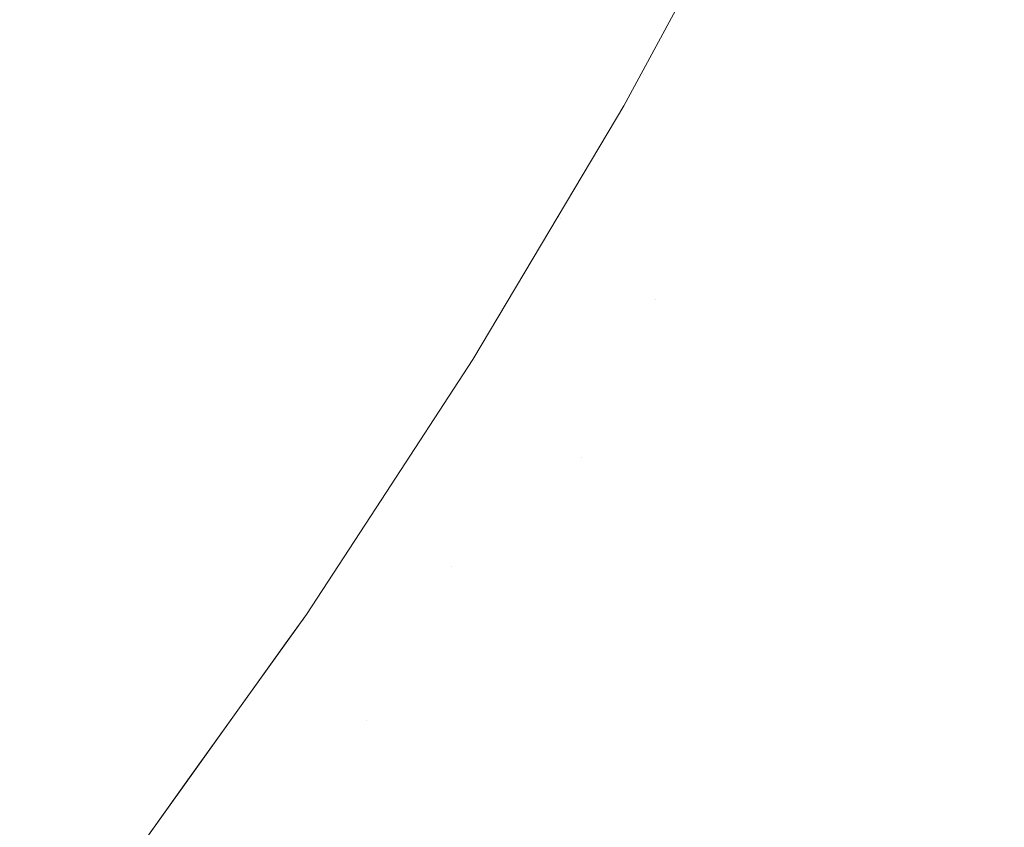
# Model space of a CAD drawing. Header units: centimetres. Extents: x -21.6 to 22.7, y 3.4 to 5.2.
# Tile 216 of 256: x 7.79 to 7.8177, y 3.767 to 3.7898. Entities that reach past the tile are written whole.
import ezdxf

# ---------------------------------------------------------------- set-up
doc = ezdxf.new("R2010")
doc.units = ezdxf.units.CM
doc.header["$LTSCALE"] = 2.54
doc.layers.add('Lucido design-1', color=7, linetype='Continuous')

# ---------------------------------------------------------------- blocks, each defined once
blk = doc.blocks.new('Gruppo-4-1')
at = {"color": 7, "linetype": 'Continuous', "lineweight": 9}
blk.add_3dface([(-21.503423, 5.100212, -1872.215514), (-21.503423, 3.500212, -1872.215514), (22.630348, 3.500212, -1872.215514), (22.630348, 5.100212, -1872.215514)], dxfattribs=at)
for points, invisible_edges in [([(22.630348, 5.100212, -1873.015514), (22.630348, 3.500212, -1873.015514), (7.686575, 3.600896, -1873.015514), (7.695257, 3.601786, -1873.015514)], 10), ([(22.630348, 5.100212, -1873.015514), (7.695257, 3.601786, -1873.015514), (7.700788, 3.602588, -1873.015514)], 9), ([(7.700788, 3.602588, -1873.015514), (7.70392, 3.603043, -1873.015514), (22.630348, 5.100212, -1873.015514)], 10), ([(22.630348, 5.100212, -1873.015514), (7.70392, 3.603043, -1873.015514), (7.712563, 3.604668, -1873.015514)], 9), ([(22.630348, 5.100212, -1873.015514), (7.712563, 3.604668, -1873.015514), (7.721183, 3.606664, -1873.015514)], 9), ([(22.630348, 5.100212, -1873.015514), (7.721183, 3.606664, -1873.015514), (7.729779, 3.609037, -1873.015514)], 9), ([(22.630348, 5.100212, -1873.015514), (7.729779, 3.609037, -1873.015514), (7.738348, 3.611789, -1873.015514)], 9), ([(22.630348, 5.100212, -1873.015514), (7.738348, 3.611789, -1873.015514), (7.746887, 3.614929, -1873.015514)], 9), ([(22.630348, 5.100212, -1873.015514), (7.746887, 3.614929, -1873.015514), (7.755389, 3.618463, -1873.015514)], 9), ([(22.630348, 5.100212, -1873.015514), (7.755389, 3.618463, -1873.015514), (7.760056, 3.620633, -1873.015514)], 9), ([(7.760056, 3.620633, -1873.015514), (7.763851, 3.622398, -1873.015514), (22.630348, 5.100212, -1873.015514)], 10), ([(22.630348, 5.100212, -1873.015514), (7.763851, 3.622398, -1873.015514), (7.772266, 3.626742, -1873.015514)], 9), ([(22.630348, 5.100212, -1873.015514), (7.772266, 3.626742, -1873.015514), (7.780626, 3.631505, -1873.015514)], 9), ([(22.630348, 5.100212, -1873.015514), (7.780626, 3.631505, -1873.015514), (7.788922, 3.636696, -1873.015514)], 9), ([(22.630348, 5.100212, -1873.015514), (7.788922, 3.636696, -1873.015514), (7.797144, 3.642325, -1873.015514)], 9), ([(22.630348, 5.100212, -1873.015514), (7.797144, 3.642325, -1873.015514), (7.80528, 3.6484, -1873.015514)], 9), ([(22.630348, 5.100212, -1873.015514), (7.80528, 3.6484, -1873.015514), (7.811701, 3.653619, -1873.015514)], 9), ([(7.811701, 3.653619, -1873.015514), (7.813317, 3.654932, -1873.015514), (22.630348, 5.100212, -1873.015514)], 10), ([(22.630348, 5.100212, -1873.015514), (7.813317, 3.654932, -1873.015514), (7.821238, 3.66193, -1873.015514)], 9), ([(7.812503, 3.790142, -1872.943514), (7.814648, 3.794277, -1872.943514), (7.815512, 3.793646, -1872.947388), (7.813354, 3.789486, -1872.947388)], 15), ([(7.807448, 3.794039, -1872.690331), (7.807852, 3.793727, -1872.692664), (7.805669, 3.789736, -1872.692664), (7.805272, 3.790059, -1872.690331)], 15), ([(7.79506, 3.792881, -1872.662952), (7.792805, 3.789169, -1872.662952), (7.791892, 3.789992, -1872.660793), (7.79413, 3.793677, -1872.660793)], 15), ([(7.798368, 3.790047, -1872.67184), (7.800576, 3.793876, -1872.67184), (7.801312, 3.793277, -1872.674113), (7.799092, 3.789427, -1872.674113)], 15), ([(7.806025, 3.789446, -1872.694993), (7.805669, 3.789736, -1872.692664), (7.807852, 3.793727, -1872.692664), (7.808214, 3.793448, -1872.694993)], 15), ([(7.808214, 3.793448, -1872.694993), (7.808535, 3.793201, -1872.697318), (7.806341, 3.789189, -1872.697318), (7.806025, 3.789446, -1872.694993)], 15), ([(7.813831, 3.789118, -1872.949348), (7.813354, 3.789486, -1872.947388), (7.815512, 3.793646, -1872.947388), (7.815996, 3.793292, -1872.949348)], 15), ([(7.799092, 3.789427, -1872.674113), (7.801312, 3.793277, -1872.674113), (7.802005, 3.792714, -1872.676402), (7.799774, 3.788843, -1872.676402)], 15), ([(7.806617, 3.788965, -1872.699636), (7.806341, 3.789189, -1872.697318), (7.808535, 3.793201, -1872.697318), (7.808816, 3.792984, -1872.699636)], 15), ([(7.815996, 3.793292, -1872.949348), (7.816517, 3.792911, -1872.951323), (7.814344, 3.788722, -1872.951323), (7.813831, 3.789118, -1872.949348)], 15), ([(7.795948, 3.79212, -1872.665138), (7.793678, 3.788381, -1872.665138), (7.792805, 3.789169, -1872.662952), (7.79506, 3.792881, -1872.662952)], 15), ([(7.808816, 3.792984, -1872.699636), (7.809056, 3.792799, -1872.701944), (7.806854, 3.788772, -1872.701944), (7.806617, 3.788965, -1872.699636)], 15), ([(7.814895, 3.788298, -1872.953311), (7.814344, 3.788722, -1872.951323), (7.816517, 3.792911, -1872.951323), (7.817076, 3.792502, -1872.953311)], 15), ([(7.799774, 3.788843, -1872.676402), (7.802005, 3.792714, -1872.676402), (7.802656, 3.792185, -1872.678705), (7.800413, 3.788295, -1872.678705)], 15), ([(7.807052, 3.788611, -1872.704243), (7.806854, 3.788772, -1872.701944), (7.809056, 3.792799, -1872.701944), (7.809258, 3.792644, -1872.704243)], 15), ([(7.809258, 3.792644, -1872.704243), (7.809421, 3.792518, -1872.706529), (7.807213, 3.788481, -1872.706529), (7.807052, 3.788611, -1872.704243)], 15), ([(7.807526, 3.788226, -1872.918688), (7.806981, 3.787352, -1872.915514), (7.809664, 3.792321, -1872.915514)], 9), ([(7.809664, 3.792321, -1872.915514), (7.806981, 3.787352, -1872.915514), (7.806981, 3.787352, -1872.715514), (7.809664, 3.792321, -1872.715514)], 10), ([(7.809664, 3.792321, -1872.715514), (7.806981, 3.787352, -1872.715514), (7.807474, 3.788268, -1872.713294)], 10), ([(7.807336, 3.788381, -1872.7088), (7.807213, 3.788481, -1872.706529), (7.809421, 3.792518, -1872.706529), (7.809546, 3.792422, -1872.7088)], 15), ([(7.809546, 3.792422, -1872.7088), (7.809634, 3.792354, -1872.711056), (7.807423, 3.78831, -1872.711056), (7.807336, 3.788381, -1872.7088)], 15), ([(7.807474, 3.788268, -1872.713294), (7.807423, 3.78831, -1872.711056), (7.809634, 3.792354, -1872.711056), (7.809686, 3.792313, -1872.713294)], 15), ([(7.807474, 3.788268, -1872.713294), (7.809686, 3.792313, -1872.713294), (7.809664, 3.792321, -1872.715514)], 11), ([(7.809664, 3.792321, -1872.915514), (7.809739, 3.792273, -1872.918688), (7.807526, 3.788226, -1872.918688)], 11), ([(7.817076, 3.792502, -1872.953311), (7.817674, 3.792065, -1872.955309), (7.815483, 3.787844, -1872.955309), (7.814895, 3.788298, -1872.953311)], 15), ([(7.796796, 3.791394, -1872.66735), (7.79451, 3.78763, -1872.66735), (7.793678, 3.788381, -1872.665138), (7.795948, 3.79212, -1872.665138)], 15), ([(7.801011, 3.787783, -1872.681018), (7.800413, 3.788295, -1872.678705), (7.802656, 3.792185, -1872.678705), (7.803264, 3.791691, -1872.681018)], 15), ([(7.809849, 3.792188, -1872.921959), (7.807634, 3.788138, -1872.921959), (7.807526, 3.788226, -1872.918688), (7.809739, 3.792273, -1872.918688)], 15), ([(7.810041, 3.79204, -1872.925326), (7.807824, 3.787985, -1872.925326), (7.807634, 3.788138, -1872.921959), (7.809849, 3.792188, -1872.921959)], 15), ([(7.810323, 3.791822, -1872.928788), (7.808101, 3.787759, -1872.928788), (7.807824, 3.787985, -1872.925326), (7.810041, 3.79204, -1872.925326)], 15), ([(7.816112, 3.787359, -1872.957318), (7.815483, 3.787844, -1872.955309), (7.817674, 3.792065, -1872.955309), (7.818311, 3.791599, -1872.957318)], 15), ([(7.787646, 3.78814, -1872.656569), (7.789951, 3.791744, -1872.656569), (7.790941, 3.790851, -1872.658665), (7.788616, 3.787218, -1872.658665)], 15), ([(7.810702, 3.79153, -1872.932342), (7.808473, 3.787456, -1872.932342), (7.808101, 3.787759, -1872.928788), (7.810323, 3.791822, -1872.928788)], 15), ([(7.803264, 3.791691, -1872.681018), (7.803829, 3.791231, -1872.683339), (7.801567, 3.787307, -1872.683339), (7.801011, 3.787783, -1872.681018)], 15), ([(7.811186, 3.791157, -1872.935985), (7.80895, 3.787069, -1872.935985), (7.808473, 3.787456, -1872.932342), (7.810702, 3.79153, -1872.932342)], 15), ([(7.818311, 3.791599, -1872.957318), (7.81899, 3.791103, -1872.959334), (7.81678, 3.786844, -1872.959334), (7.816112, 3.787359, -1872.957318)], 15), ([(7.797603, 3.790702, -1872.669585), (7.795303, 3.786915, -1872.669585), (7.79451, 3.78763, -1872.66735), (7.796796, 3.791394, -1872.66735)], 15), ([(7.802081, 3.786867, -1872.685667), (7.801567, 3.787307, -1872.683339), (7.803829, 3.791231, -1872.683339), (7.804352, 3.790806, -1872.685667)], 15), ([(7.811783, 3.790697, -1872.939711), (7.809538, 3.786591, -1872.939711), (7.80895, 3.787069, -1872.935985), (7.811186, 3.791157, -1872.935985)], 15), ([(7.81749, 3.786296, -1872.961357), (7.81678, 3.786844, -1872.959334), (7.81899, 3.791103, -1872.959334), (7.81971, 3.790576, -1872.961357)], 15), ([(7.788616, 3.787218, -1872.658665), (7.790941, 3.790851, -1872.658665), (7.791892, 3.789992, -1872.660793), (7.78955, 3.786331, -1872.660793)], 15), ([(7.798368, 3.790047, -1872.67184), (7.796054, 3.786237, -1872.67184), (7.795303, 3.786915, -1872.669585), (7.797603, 3.790702, -1872.669585)], 15), ([(7.804352, 3.790806, -1872.685667), (7.804833, 3.790415, -1872.687998), (7.802554, 3.786462, -1872.687998), (7.802081, 3.786867, -1872.685667)], 15), ([(7.812503, 3.790142, -1872.943514), (7.810246, 3.786016, -1872.943514), (7.809538, 3.786591, -1872.939711), (7.811783, 3.790697, -1872.939711)], 15), ([(7.802985, 3.786093, -1872.690331), (7.802554, 3.786462, -1872.687998), (7.804833, 3.790415, -1872.687998), (7.805272, 3.790059, -1872.690331)], 15), ([(7.81971, 3.790576, -1872.961357), (7.820474, 3.790018, -1872.963384), (7.818243, 3.785716, -1872.963384), (7.81749, 3.786296, -1872.961357)], 15), ([(7.813354, 3.789486, -1872.947388), (7.811083, 3.785335, -1872.947388), (7.810246, 3.786016, -1872.943514), (7.812503, 3.790142, -1872.943514)], 15), ([(7.78955, 3.786331, -1872.660793), (7.791892, 3.789992, -1872.660793), (7.792805, 3.789169, -1872.662952), (7.790444, 3.78548, -1872.662952)], 15), ([(7.799092, 3.789427, -1872.674113), (7.796765, 3.785596, -1872.674113), (7.796054, 3.786237, -1872.67184), (7.798368, 3.790047, -1872.67184)], 15), ([(7.805272, 3.790059, -1872.690331), (7.805669, 3.789736, -1872.692664), (7.803376, 3.785758, -1872.692664), (7.802985, 3.786093, -1872.690331)], 15), ([(7.803726, 3.785458, -1872.694993), (7.803376, 3.785758, -1872.692664), (7.805669, 3.789736, -1872.692664), (7.806025, 3.789446, -1872.694993)], 15), ([(7.799774, 3.788843, -1872.676402), (7.797434, 3.784992, -1872.676402), (7.796765, 3.785596, -1872.674113), (7.799092, 3.789427, -1872.674113)], 15), ([(7.806025, 3.789446, -1872.694993), (7.806341, 3.789189, -1872.697318), (7.804037, 3.785192, -1872.697318), (7.803726, 3.785458, -1872.694993)], 15), ([(7.811553, 3.784953, -1872.949348), (7.811083, 3.785335, -1872.947388), (7.813354, 3.789486, -1872.947388), (7.813831, 3.789118, -1872.949348)], 15), ([(7.790444, 3.78548, -1872.662952), (7.792805, 3.789169, -1872.662952), (7.793678, 3.788381, -1872.665138), (7.791301, 3.784666, -1872.665138)], 15), ([(7.804308, 3.784959, -1872.699636), (7.804037, 3.785192, -1872.697318), (7.806341, 3.789189, -1872.697318), (7.806617, 3.788965, -1872.699636)], 15), ([(7.806617, 3.788965, -1872.699636), (7.806854, 3.788772, -1872.701944), (7.804541, 3.78476, -1872.701944), (7.804308, 3.784959, -1872.699636)], 15), ([(7.813831, 3.789118, -1872.949348), (7.814344, 3.788722, -1872.951323), (7.812058, 3.784543, -1872.951323), (7.811553, 3.784953, -1872.949348)], 15), ([(7.800413, 3.788295, -1872.678705), (7.798062, 3.784425, -1872.678705), (7.797434, 3.784992, -1872.676402), (7.799774, 3.788843, -1872.676402)], 15), ([(7.804736, 3.784593, -1872.704243), (7.804541, 3.78476, -1872.701944), (7.806854, 3.788772, -1872.701944), (7.807052, 3.788611, -1872.704243)], 15), ([(7.8126, 3.784102, -1872.953311), (7.812058, 3.784543, -1872.951323), (7.814344, 3.788722, -1872.951323), (7.814895, 3.788298, -1872.953311)], 15), ([(7.807052, 3.788611, -1872.704243), (7.807213, 3.788481, -1872.706529), (7.804894, 3.784458, -1872.706529), (7.804736, 3.784593, -1872.704243)], 15), ([(7.805015, 3.784354, -1872.7088), (7.804894, 3.784458, -1872.706529), (7.807213, 3.788481, -1872.706529), (7.807336, 3.788381, -1872.7088)], 15), ([(7.791301, 3.784666, -1872.665138), (7.793678, 3.788381, -1872.665138), (7.79451, 3.78763, -1872.66735), (7.792117, 3.78389, -1872.66735)], 15), ([(7.798649, 3.783895, -1872.681018), (7.798062, 3.784425, -1872.678705), (7.800413, 3.788295, -1872.678705), (7.801011, 3.787783, -1872.681018)], 15), ([(7.807336, 3.788381, -1872.7088), (7.807423, 3.78831, -1872.711056), (7.8051, 3.784281, -1872.711056), (7.805015, 3.784354, -1872.7088)], 15), ([(7.805151, 3.784238, -1872.713294), (7.8051, 3.784281, -1872.711056), (7.807423, 3.78831, -1872.711056), (7.807474, 3.788268, -1872.713294)], 15), ([(7.805151, 3.784238, -1872.713294), (7.807474, 3.788268, -1872.713294), (7.806981, 3.787352, -1872.715514)], 11), ([(7.805202, 3.784194, -1872.918688), (7.807526, 3.788226, -1872.918688), (7.807634, 3.788138, -1872.921959), (7.805308, 3.784103, -1872.921959)], 15), ([(7.806981, 3.787352, -1872.915514), (7.807526, 3.788226, -1872.918688), (7.805202, 3.784194, -1872.918688)], 11), ([(7.805308, 3.784103, -1872.921959), (7.807634, 3.788138, -1872.921959), (7.807824, 3.787985, -1872.925326), (7.805494, 3.783944, -1872.925326)], 15), ([(7.814895, 3.788298, -1872.953311), (7.815483, 3.787844, -1872.955309), (7.81318, 3.783631, -1872.955309), (7.8126, 3.784102, -1872.953311)], 15), ([(7.805494, 3.783944, -1872.925326), (7.807824, 3.787985, -1872.925326), (7.808101, 3.787759, -1872.928788), (7.805767, 3.78371, -1872.928788)], 15), ([(7.792117, 3.78389, -1872.66735), (7.79451, 3.78763, -1872.66735), (7.795303, 3.786915, -1872.669585), (7.792894, 3.783151, -1872.669585)], 15), ([(7.801011, 3.787783, -1872.681018), (7.801567, 3.787307, -1872.683339), (7.799195, 3.783402, -1872.683339), (7.798649, 3.783895, -1872.681018)], 15), ([(7.805767, 3.78371, -1872.928788), (7.808101, 3.787759, -1872.928788), (7.808473, 3.787456, -1872.932342), (7.806133, 3.783397, -1872.932342)], 15), ([(7.813798, 3.783129, -1872.957318), (7.81318, 3.783631, -1872.955309), (7.815483, 3.787844, -1872.955309), (7.816112, 3.787359, -1872.957318)], 15), ([(7.7997, 3.782947, -1872.685667), (7.799195, 3.783402, -1872.683339), (7.801567, 3.787307, -1872.683339), (7.802081, 3.786867, -1872.685667)], 15), ([(7.805202, 3.784194, -1872.918688), (7.805132, 3.784245, -1872.915514), (7.806981, 3.787352, -1872.915514)], 9), ([(7.805132, 3.784245, -1872.715514), (7.806981, 3.787352, -1872.715514), (7.806981, 3.787352, -1872.915514), (7.805132, 3.784245, -1872.915514)], 10), ([(7.806981, 3.787352, -1872.715514), (7.805132, 3.784245, -1872.715514), (7.805151, 3.784238, -1872.713294)], 10), ([(7.806133, 3.783397, -1872.932342), (7.808473, 3.787456, -1872.932342), (7.80895, 3.787069, -1872.935985), (7.806601, 3.782995, -1872.935985)], 15), ([(7.816112, 3.787359, -1872.957318), (7.81678, 3.786844, -1872.959334), (7.814456, 3.782594, -1872.959334), (7.813798, 3.783129, -1872.957318)], 15), ([(7.806601, 3.782995, -1872.935985), (7.80895, 3.787069, -1872.935985), (7.809538, 3.786591, -1872.939711), (7.807179, 3.7825, -1872.939711)], 15), ([(7.792894, 3.783151, -1872.669585), (7.795303, 3.786915, -1872.669585), (7.796054, 3.786237, -1872.67184), (7.793632, 3.78245, -1872.67184)], 15), ([(7.802081, 3.786867, -1872.685667), (7.802554, 3.786462, -1872.687998), (7.800164, 3.782528, -1872.687998), (7.7997, 3.782947, -1872.685667)], 15), ([(7.815154, 3.782026, -1872.961357), (7.814456, 3.782594, -1872.959334), (7.81678, 3.786844, -1872.959334), (7.81749, 3.786296, -1872.961357)], 15), ([(7.807179, 3.7825, -1872.939711), (7.809538, 3.786591, -1872.939711), (7.810246, 3.786016, -1872.943514), (7.807876, 3.781904, -1872.943514)], 15), ([(7.790444, 3.78548, -1872.662952), (7.787977, 3.781819, -1872.662952), (7.787101, 3.782697, -1872.660793), (7.78955, 3.786331, -1872.660793)], 15), ([(7.793632, 3.78245, -1872.67184), (7.796054, 3.786237, -1872.67184), (7.796765, 3.785596, -1872.674113), (7.794328, 3.781788, -1872.674113)], 15), ([(7.800588, 3.782146, -1872.690331), (7.800164, 3.782528, -1872.687998), (7.802554, 3.786462, -1872.687998), (7.802985, 3.786093, -1872.690331)], 15), ([(7.81749, 3.786296, -1872.961357), (7.818243, 3.785716, -1872.963384), (7.815895, 3.781424, -1872.963384), (7.815154, 3.782026, -1872.961357)], 15), ([(7.802985, 3.786093, -1872.690331), (7.803376, 3.785758, -1872.692664), (7.800972, 3.781799, -1872.692664), (7.800588, 3.782146, -1872.690331)], 15), ([(7.807876, 3.781904, -1872.943514), (7.810246, 3.786016, -1872.943514), (7.811083, 3.785335, -1872.947388), (7.808699, 3.781199, -1872.947388)], 15), ([(7.801316, 3.781489, -1872.694993), (7.800972, 3.781799, -1872.692664), (7.803376, 3.785758, -1872.692664), (7.803726, 3.785458, -1872.694993)], 15), ([(7.816678, 3.780787, -1872.965413), (7.815895, 3.781424, -1872.963384), (7.818243, 3.785716, -1872.963384), (7.819038, 3.785103, -1872.965413)], 15), ([(7.791301, 3.784666, -1872.665138), (7.788816, 3.78098, -1872.665138), (7.787977, 3.781819, -1872.662952), (7.790444, 3.78548, -1872.662952)], 15), ([(7.794328, 3.781788, -1872.674113), (7.796765, 3.785596, -1872.674113), (7.797434, 3.784992, -1872.676402), (7.794985, 3.781164, -1872.676402)], 15), ([(7.803726, 3.785458, -1872.694993), (7.804037, 3.785192, -1872.697318), (7.801621, 3.781214, -1872.697318), (7.801316, 3.781489, -1872.694993)], 15), ([(7.801887, 3.780973, -1872.699636), (7.801621, 3.781214, -1872.697318), (7.804037, 3.785192, -1872.697318), (7.804308, 3.784959, -1872.699636)], 15), ([(7.809161, 3.780803, -1872.949348), (7.808699, 3.781199, -1872.947388), (7.811083, 3.785335, -1872.947388), (7.811553, 3.784953, -1872.949348)], 15), ([(7.819038, 3.785103, -1872.965413), (7.819879, 3.784455, -1872.967443), (7.817505, 3.780115, -1872.967443), (7.816678, 3.780787, -1872.965413)], 15), ([(7.794985, 3.781164, -1872.676402), (7.797434, 3.784992, -1872.676402), (7.798062, 3.784425, -1872.678705), (7.795601, 3.780578, -1872.678705)], 15), ([(7.804308, 3.784959, -1872.699636), (7.804541, 3.78476, -1872.701944), (7.802116, 3.780767, -1872.701944), (7.801887, 3.780973, -1872.699636)], 15), ([(7.811553, 3.784953, -1872.949348), (7.812058, 3.784543, -1872.951323), (7.809657, 3.780378, -1872.951323), (7.809161, 3.780803, -1872.949348)], 15), ([(7.792117, 3.78389, -1872.66735), (7.789616, 3.780179, -1872.66735), (7.788816, 3.78098, -1872.665138), (7.791301, 3.784666, -1872.665138)], 15), ([(7.802307, 3.780594, -1872.704243), (7.802116, 3.780767, -1872.701944), (7.804541, 3.78476, -1872.701944), (7.804736, 3.784593, -1872.704243)], 15), ([(7.804736, 3.784593, -1872.704243), (7.804894, 3.784458, -1872.706529), (7.802462, 3.780455, -1872.706529), (7.802307, 3.780594, -1872.704243)], 15), ([(7.81019, 3.779922, -1872.953311), (7.809657, 3.780378, -1872.951323), (7.812058, 3.784543, -1872.951323), (7.8126, 3.784102, -1872.953311)], 15), ([(7.795601, 3.780578, -1872.678705), (7.798062, 3.784425, -1872.678705), (7.798649, 3.783895, -1872.681018), (7.796177, 3.780031, -1872.681018)], 15), ([(7.802581, 3.780347, -1872.7088), (7.802462, 3.780455, -1872.706529), (7.804894, 3.784458, -1872.706529), (7.805015, 3.784354, -1872.7088)], 15), ([(7.805015, 3.784354, -1872.7088), (7.8051, 3.784281, -1872.711056), (7.802665, 3.780272, -1872.711056), (7.802581, 3.780347, -1872.7088)], 15), ([(7.802715, 3.780227, -1872.713294), (7.802665, 3.780272, -1872.711056), (7.8051, 3.784281, -1872.711056), (7.805151, 3.784238, -1872.713294)], 15), ([(7.820764, 3.783772, -1872.96947), (7.818377, 3.779407, -1872.96947), (7.817505, 3.780115, -1872.967443), (7.819879, 3.784455, -1872.967443)], 15), ([(7.805132, 3.784245, -1872.715514), (7.802731, 3.780212, -1872.715514), (7.802715, 3.780227, -1872.713294)], 10), ([(7.802715, 3.780227, -1872.713294), (7.805151, 3.784238, -1872.713294), (7.805132, 3.784245, -1872.715514)], 11), ([(7.802731, 3.780212, -1872.915514), (7.805132, 3.784245, -1872.915514), (7.805202, 3.784194, -1872.918688)], 10), ([(7.805132, 3.784245, -1872.915514), (7.802731, 3.780212, -1872.915514), (7.802731, 3.780212, -1872.715514), (7.805132, 3.784245, -1872.715514)], 10), ([(7.805202, 3.784194, -1872.918688), (7.802764, 3.780182, -1872.918688), (7.802731, 3.780212, -1872.915514)], 11), ([(7.805308, 3.784103, -1872.921959), (7.802869, 3.780087, -1872.921959), (7.802764, 3.780182, -1872.918688), (7.805202, 3.784194, -1872.918688)], 15), ([(7.805494, 3.783944, -1872.925326), (7.803052, 3.779922, -1872.925326), (7.802869, 3.780087, -1872.921959), (7.805308, 3.784103, -1872.921959)], 15), ([(7.8126, 3.784102, -1872.953311), (7.81318, 3.783631, -1872.955309), (7.81076, 3.779434, -1872.955309), (7.81019, 3.779922, -1872.953311)], 15), ([(7.792894, 3.783151, -1872.669585), (7.790377, 3.779416, -1872.669585), (7.789616, 3.780179, -1872.66735), (7.792117, 3.78389, -1872.66735)], 15), ([(7.796177, 3.780031, -1872.681018), (7.798649, 3.783895, -1872.681018), (7.799195, 3.783402, -1872.683339), (7.796712, 3.779522, -1872.683339)], 15), ([(7.805767, 3.78371, -1872.928788), (7.803319, 3.779681, -1872.928788), (7.803052, 3.779922, -1872.925326), (7.805494, 3.783944, -1872.925326)], 15), ([(7.806133, 3.783397, -1872.932342), (7.803679, 3.779356, -1872.932342), (7.803319, 3.779681, -1872.928788), (7.805767, 3.78371, -1872.928788)], 15), ([(7.811368, 3.778913, -1872.957318), (7.81076, 3.779434, -1872.955309), (7.81318, 3.783631, -1872.955309), (7.813798, 3.783129, -1872.957318)], 15), ([(7.793632, 3.78245, -1872.67184), (7.791099, 3.778693, -1872.67184), (7.790377, 3.779416, -1872.669585), (7.792894, 3.783151, -1872.669585)], 15), ([(7.796712, 3.779522, -1872.683339), (7.799195, 3.783402, -1872.683339), (7.7997, 3.782947, -1872.685667), (7.797207, 3.779051, -1872.685667)], 15), ([(7.806601, 3.782995, -1872.935985), (7.804139, 3.778941, -1872.935985), (7.803679, 3.779356, -1872.932342), (7.806133, 3.783397, -1872.932342)], 15), ([(7.797207, 3.779051, -1872.685667), (7.7997, 3.782947, -1872.685667), (7.800164, 3.782528, -1872.687998), (7.797663, 3.778618, -1872.687998)], 15), ([(7.807179, 3.7825, -1872.939711), (7.804707, 3.778429, -1872.939711), (7.804139, 3.778941, -1872.935985), (7.806601, 3.782995, -1872.935985)], 15), ([(7.813798, 3.783129, -1872.957318), (7.814456, 3.782594, -1872.959334), (7.812014, 3.778359, -1872.959334), (7.811368, 3.778913, -1872.957318)], 15), ([(7.812701, 3.777771, -1872.961357), (7.812014, 3.778359, -1872.959334), (7.814456, 3.782594, -1872.959334), (7.815154, 3.782026, -1872.961357)], 15), ([(7.794328, 3.781788, -1872.674113), (7.791782, 3.77801, -1872.674113), (7.791099, 3.778693, -1872.67184), (7.793632, 3.78245, -1872.67184)], 15), ([(7.798078, 3.778223, -1872.690331), (7.797663, 3.778618, -1872.687998), (7.800164, 3.782528, -1872.687998), (7.800588, 3.782146, -1872.690331)], 15), ([(7.807876, 3.781904, -1872.943514), (7.805391, 3.777812, -1872.943514), (7.804707, 3.778429, -1872.939711), (7.807179, 3.7825, -1872.939711)], 15), ([(7.800588, 3.782146, -1872.690331), (7.800972, 3.781799, -1872.692664), (7.798455, 3.777866, -1872.692664), (7.798078, 3.778223, -1872.690331)], 15), ([(7.794985, 3.781164, -1872.676402), (7.792425, 3.777366, -1872.676402), (7.791782, 3.77801, -1872.674113), (7.794328, 3.781788, -1872.674113)], 15), ([(7.798792, 3.777545, -1872.694993), (7.798455, 3.777866, -1872.692664), (7.800972, 3.781799, -1872.692664), (7.801316, 3.781489, -1872.694993)], 15), ([(7.805779, 3.777462, -1872.945443), (7.805391, 3.777812, -1872.943514), (7.807876, 3.781904, -1872.943514)], 11), ([(7.807876, 3.781904, -1872.943514), (7.808699, 3.781199, -1872.947388), (7.805779, 3.777462, -1872.945443)], 11), ([(7.815154, 3.782026, -1872.961357), (7.815895, 3.781424, -1872.963384), (7.813429, 3.777147, -1872.963384), (7.812701, 3.777771, -1872.961357)], 15), ([(7.801316, 3.781489, -1872.694993), (7.801621, 3.781214, -1872.697318), (7.799091, 3.77726, -1872.697318), (7.798792, 3.777545, -1872.694993)], 15), ([(7.799353, 3.777012, -1872.699636), (7.799091, 3.77726, -1872.697318), (7.801621, 3.781214, -1872.697318), (7.801887, 3.780973, -1872.699636)], 15), ([(7.808699, 3.781199, -1872.947388), (7.806199, 3.777083, -1872.947388), (7.805779, 3.777462, -1872.945443)], 11), ([(7.806652, 3.776673, -1872.949348), (7.806199, 3.777083, -1872.947388), (7.808699, 3.781199, -1872.947388), (7.809161, 3.780803, -1872.949348)], 15), ([(7.813429, 3.777147, -1872.963384), (7.815895, 3.781424, -1872.963384), (7.816678, 3.780787, -1872.965413), (7.8142, 3.776487, -1872.965413)], 15), ([(7.795601, 3.780578, -1872.678705), (7.793028, 3.776761, -1872.678705), (7.792425, 3.777366, -1872.676402), (7.794985, 3.781164, -1872.676402)], 15), ([(7.801887, 3.780973, -1872.699636), (7.802116, 3.780767, -1872.701944), (7.799577, 3.776799, -1872.701944), (7.799353, 3.777012, -1872.699636)], 15), ([(7.799765, 3.77662, -1872.704243), (7.799577, 3.776799, -1872.701944), (7.802116, 3.780767, -1872.701944), (7.802307, 3.780594, -1872.704243)], 15), ([(7.809161, 3.780803, -1872.949348), (7.809657, 3.780378, -1872.951323), (7.80714, 3.776233, -1872.951323), (7.806652, 3.776673, -1872.949348)], 15), ([(7.8142, 3.776487, -1872.965413), (7.816678, 3.780787, -1872.965413), (7.817505, 3.780115, -1872.967443), (7.815012, 3.775791, -1872.967443)], 15), ([(7.796177, 3.780031, -1872.681018), (7.793592, 3.776196, -1872.681018), (7.793028, 3.776761, -1872.678705), (7.795601, 3.780578, -1872.678705)], 15), ([(7.802307, 3.780594, -1872.704243), (7.802462, 3.780455, -1872.706529), (7.799916, 3.776476, -1872.706529), (7.799765, 3.77662, -1872.704243)], 15), ([(7.800033, 3.776365, -1872.7088), (7.799916, 3.776476, -1872.706529), (7.802462, 3.780455, -1872.706529), (7.802581, 3.780347, -1872.7088)], 15), ([(7.807663, 3.775761, -1872.953311), (7.80714, 3.776233, -1872.951323), (7.809657, 3.780378, -1872.951323), (7.81019, 3.779922, -1872.953311)], 15), ([(7.787005, 3.776502, -1872.66735), (7.789616, 3.780179, -1872.66735), (7.790377, 3.779416, -1872.669585), (7.78775, 3.775716, -1872.669585)], 15), ([(7.802581, 3.780347, -1872.7088), (7.802665, 3.780272, -1872.711056), (7.800115, 3.776287, -1872.711056), (7.800033, 3.776365, -1872.7088)], 15), ([(7.800164, 3.776241, -1872.713294), (7.800115, 3.776287, -1872.711056), (7.802665, 3.780272, -1872.711056), (7.802715, 3.780227, -1872.713294)], 15), ([(7.800142, 3.77625, -1872.915514), (7.802731, 3.780212, -1872.915514), (7.802764, 3.780182, -1872.918688)], 10), ([(7.800142, 3.77625, -1872.715514), (7.802731, 3.780212, -1872.715514), (7.802731, 3.780212, -1872.915514), (7.800142, 3.77625, -1872.915514)], 10), ([(7.802731, 3.780212, -1872.715514), (7.800142, 3.77625, -1872.715514), (7.800164, 3.776241, -1872.713294)], 10), ([(7.802764, 3.780182, -1872.918688), (7.800213, 3.776194, -1872.918688), (7.800142, 3.77625, -1872.915514)], 11), ([(7.800164, 3.776241, -1872.713294), (7.802715, 3.780227, -1872.713294), (7.802731, 3.780212, -1872.715514)], 11), ([(7.800213, 3.776194, -1872.918688), (7.802764, 3.780182, -1872.918688), (7.802869, 3.780087, -1872.921959), (7.800316, 3.776097, -1872.921959)], 15), ([(7.800316, 3.776097, -1872.921959), (7.802869, 3.780087, -1872.921959), (7.803052, 3.779922, -1872.925326), (7.800495, 3.775926, -1872.925326)], 15), ([(7.815012, 3.775791, -1872.967443), (7.817505, 3.780115, -1872.967443), (7.818377, 3.779407, -1872.96947), (7.815869, 3.775057, -1872.96947)], 15), ([(7.796712, 3.779522, -1872.683339), (7.794117, 3.775671, -1872.683339), (7.793592, 3.776196, -1872.681018), (7.796177, 3.780031, -1872.681018)], 15), ([(7.800495, 3.775926, -1872.925326), (7.803052, 3.779922, -1872.925326), (7.803319, 3.779681, -1872.928788), (7.800757, 3.775677, -1872.928788)], 15), ([(7.81019, 3.779922, -1872.953311), (7.81076, 3.779434, -1872.955309), (7.808223, 3.775256, -1872.955309), (7.807663, 3.775761, -1872.953311)], 15), ([(7.800757, 3.775677, -1872.928788), (7.803319, 3.779681, -1872.928788), (7.803679, 3.779356, -1872.932342), (7.80111, 3.775341, -1872.932342)], 15), ([(7.78775, 3.775716, -1872.669585), (7.790377, 3.779416, -1872.669585), (7.791099, 3.778693, -1872.67184), (7.788456, 3.774971, -1872.67184)], 15), ([(7.797207, 3.779051, -1872.685667), (7.794602, 3.775186, -1872.685667), (7.794117, 3.775671, -1872.683339), (7.796712, 3.779522, -1872.683339)], 15), ([(7.80111, 3.775341, -1872.932342), (7.803679, 3.779356, -1872.932342), (7.804139, 3.778941, -1872.935985), (7.801561, 3.774913, -1872.935985)], 15), ([(7.80882, 3.774718, -1872.957318), (7.808223, 3.775256, -1872.955309), (7.81076, 3.779434, -1872.955309), (7.811368, 3.778913, -1872.957318)], 15), ([(7.815869, 3.775057, -1872.96947), (7.818377, 3.779407, -1872.96947), (7.819293, 3.778662, -1872.971493), (7.81677, 3.774285, -1872.971493)], 15), ([(7.797663, 3.778618, -1872.687998), (7.795048, 3.774739, -1872.687998), (7.794602, 3.775186, -1872.685667), (7.797207, 3.779051, -1872.685667)], 15), ([(7.801561, 3.774913, -1872.935985), (7.804139, 3.778941, -1872.935985), (7.804707, 3.778429, -1872.939711), (7.802118, 3.774383, -1872.939711)], 15), ([(7.811368, 3.778913, -1872.957318), (7.812014, 3.778359, -1872.959334), (7.809455, 3.774145, -1872.959334), (7.80882, 3.774718, -1872.957318)], 15), ([(7.788456, 3.774971, -1872.67184), (7.791099, 3.778693, -1872.67184), (7.791782, 3.77801, -1872.674113), (7.789124, 3.774266, -1872.674113)], 15), ([(7.795455, 3.774331, -1872.690331), (7.795048, 3.774739, -1872.687998), (7.797663, 3.778618, -1872.687998), (7.798078, 3.778223, -1872.690331)], 15), ([(7.802118, 3.774383, -1872.939711), (7.804707, 3.778429, -1872.939711), (7.805391, 3.777812, -1872.943514), (7.802789, 3.773746, -1872.943514)], 15), ([(7.81677, 3.774285, -1872.971493), (7.819293, 3.778662, -1872.971493), (7.820256, 3.777879, -1872.973508), (7.817717, 3.773475, -1872.973508)], 15), ([(7.798078, 3.778223, -1872.690331), (7.798455, 3.777866, -1872.692664), (7.795824, 3.773962, -1872.692664), (7.795455, 3.774331, -1872.690331)], 15), ([(7.810129, 3.773536, -1872.961357), (7.809455, 3.774145, -1872.959334), (7.812014, 3.778359, -1872.959334), (7.812701, 3.777771, -1872.961357)], 15), ([(7.789124, 3.774266, -1872.674113), (7.791782, 3.77801, -1872.674113), (7.792425, 3.777366, -1872.676402), (7.789753, 3.773603, -1872.676402)], 15), ([(7.796154, 3.773631, -1872.694993), (7.795824, 3.773962, -1872.692664), (7.798455, 3.777866, -1872.692664), (7.798792, 3.777545, -1872.694993)], 15), ([(7.803169, 3.773384, -1872.945443), (7.802789, 3.773746, -1872.943514), (7.805391, 3.777812, -1872.943514), (7.805779, 3.777462, -1872.945443)], 15), ([(7.812701, 3.777771, -1872.961357), (7.813429, 3.777147, -1872.963384), (7.810844, 3.772891, -1872.963384), (7.810129, 3.773536, -1872.961357)], 15), ([(7.789753, 3.773603, -1872.676402), (7.792425, 3.777366, -1872.676402), (7.793028, 3.776761, -1872.678705), (7.790343, 3.77298, -1872.678705)], 15), ([(7.798792, 3.777545, -1872.694993), (7.799091, 3.77726, -1872.697318), (7.796447, 3.773338, -1872.697318), (7.796154, 3.773631, -1872.694993)], 15), ([(7.805779, 3.777462, -1872.945443), (7.806199, 3.777083, -1872.947388), (7.803582, 3.772992, -1872.947388), (7.803169, 3.773384, -1872.945443)], 15), ([(7.796703, 3.773081, -1872.699636), (7.796447, 3.773338, -1872.697318), (7.799091, 3.77726, -1872.697318), (7.799353, 3.777012, -1872.699636)], 15), ([(7.804026, 3.772569, -1872.949348), (7.803582, 3.772992, -1872.947388), (7.806199, 3.777083, -1872.947388), (7.806652, 3.776673, -1872.949348)], 15), ([(7.8142, 3.776487, -1872.965413), (7.8116, 3.772208, -1872.965413), (7.810844, 3.772891, -1872.963384), (7.813429, 3.777147, -1872.963384)], 15), ([(7.790343, 3.77298, -1872.678705), (7.793028, 3.776761, -1872.678705), (7.793592, 3.776196, -1872.681018), (7.790895, 3.772398, -1872.681018)], 15), ([(7.799353, 3.777012, -1872.699636), (7.799577, 3.776799, -1872.701944), (7.796923, 3.772861, -1872.701944), (7.796703, 3.773081, -1872.699636)], 15), ([(7.797107, 3.772677, -1872.704243), (7.796923, 3.772861, -1872.701944), (7.799577, 3.776799, -1872.701944), (7.799765, 3.77662, -1872.704243)], 15), ([(7.799765, 3.77662, -1872.704243), (7.799916, 3.776476, -1872.706529), (7.797255, 3.772528, -1872.706529), (7.797107, 3.772677, -1872.704243)], 15), ([(7.806652, 3.776673, -1872.949348), (7.80714, 3.776233, -1872.951323), (7.804505, 3.772114, -1872.951323), (7.804026, 3.772569, -1872.949348)], 15), ([(7.815012, 3.775791, -1872.967443), (7.812399, 3.771488, -1872.967443), (7.8116, 3.772208, -1872.965413), (7.8142, 3.776487, -1872.965413)], 15), ([(7.79737, 3.772414, -1872.7088), (7.797255, 3.772528, -1872.706529), (7.799916, 3.776476, -1872.706529), (7.800033, 3.776365, -1872.7088)], 15), ([(7.800033, 3.776365, -1872.7088), (7.800115, 3.776287, -1872.711056), (7.79745, 3.772333, -1872.711056), (7.79737, 3.772414, -1872.7088)], 15), ([(7.797498, 3.772285, -1872.713294), (7.79745, 3.772333, -1872.711056), (7.800115, 3.776287, -1872.711056), (7.800164, 3.776241, -1872.713294)], 15), ([(7.798041, 3.773035, -1872.715514), (7.797498, 3.772285, -1872.713294), (7.800164, 3.776241, -1872.713294)], 11), ([(7.798041, 3.773035, -1872.915514), (7.800142, 3.77625, -1872.915514), (7.800213, 3.776194, -1872.918688)], 10), ([(7.800142, 3.77625, -1872.915514), (7.798041, 3.773035, -1872.915514), (7.798041, 3.773035, -1872.715514), (7.800142, 3.77625, -1872.715514)], 10), ([(7.800164, 3.776241, -1872.713294), (7.800142, 3.77625, -1872.715514), (7.798041, 3.773035, -1872.715514)], 9), ([(7.805018, 3.771627, -1872.953311), (7.804505, 3.772114, -1872.951323), (7.80714, 3.776233, -1872.951323), (7.807663, 3.775761, -1872.953311)], 15), ([(7.790895, 3.772398, -1872.681018), (7.793592, 3.776196, -1872.681018), (7.794117, 3.775671, -1872.683339), (7.791408, 3.771856, -1872.683339)], 15), ([(7.800213, 3.776194, -1872.918688), (7.797546, 3.772237, -1872.918688), (7.798041, 3.773035, -1872.915514)], 11), ([(7.800316, 3.776097, -1872.921959), (7.797647, 3.772137, -1872.921959), (7.797546, 3.772237, -1872.918688), (7.800213, 3.776194, -1872.918688)], 15), ([(7.800495, 3.775926, -1872.925326), (7.797822, 3.771961, -1872.925326), (7.797647, 3.772137, -1872.921959), (7.800316, 3.776097, -1872.921959)], 15), ([(7.791408, 3.771856, -1872.683339), (7.794117, 3.775671, -1872.683339), (7.794602, 3.775186, -1872.685667), (7.791882, 3.771356, -1872.685667)], 15), ([(7.800757, 3.775677, -1872.928788), (7.798079, 3.771704, -1872.928788), (7.797822, 3.771961, -1872.925326), (7.800495, 3.775926, -1872.925326)], 15), ([(7.80111, 3.775341, -1872.932342), (7.798425, 3.771357, -1872.932342), (7.798079, 3.771704, -1872.928788), (7.800757, 3.775677, -1872.928788)], 15), ([(7.807663, 3.775761, -1872.953311), (7.808223, 3.775256, -1872.955309), (7.805567, 3.771105, -1872.955309), (7.805018, 3.771627, -1872.953311)], 15), ([(7.815869, 3.775057, -1872.96947), (7.81324, 3.770729, -1872.96947), (7.812399, 3.771488, -1872.967443), (7.815012, 3.775791, -1872.967443)], 15), ([(7.791882, 3.771356, -1872.685667), (7.794602, 3.775186, -1872.685667), (7.795048, 3.774739, -1872.687998), (7.792319, 3.770896, -1872.687998)], 15), ([(7.801561, 3.774913, -1872.935985), (7.798867, 3.770915, -1872.935985), (7.798425, 3.771357, -1872.932342), (7.80111, 3.775341, -1872.932342)], 15), ([(7.806152, 3.770549, -1872.957318), (7.805567, 3.771105, -1872.955309), (7.808223, 3.775256, -1872.955309), (7.80882, 3.774718, -1872.957318)], 15), ([(7.802118, 3.774383, -1872.939711), (7.799412, 3.770369, -1872.939711), (7.798867, 3.770915, -1872.935985), (7.801561, 3.774913, -1872.935985)], 15), ([(7.81677, 3.774285, -1872.971493), (7.814125, 3.76993, -1872.971493), (7.81324, 3.770729, -1872.96947), (7.815869, 3.775057, -1872.96947)], 15), ([(7.792319, 3.770896, -1872.687998), (7.795048, 3.774739, -1872.687998), (7.795455, 3.774331, -1872.690331), (7.792717, 3.770475, -1872.690331)], 15), ([(7.80882, 3.774718, -1872.957318), (7.809455, 3.774145, -1872.959334), (7.806775, 3.769956, -1872.959334), (7.806152, 3.770549, -1872.957318)], 15), ([(7.792717, 3.770475, -1872.690331), (7.795455, 3.774331, -1872.690331), (7.795824, 3.773962, -1872.692664), (7.793078, 3.770095, -1872.692664)], 15), ([(7.799726, 3.770054, -1872.941603), (7.799412, 3.770369, -1872.939711), (7.802118, 3.774383, -1872.939711)], 11), ([(7.802118, 3.774383, -1872.939711), (7.802789, 3.773746, -1872.943514), (7.799726, 3.770054, -1872.941603)], 11), ([(7.817717, 3.773475, -1872.973508), (7.815055, 3.769091, -1872.973508), (7.814125, 3.76993, -1872.971493), (7.81677, 3.774285, -1872.971493)], 15), ([(7.807437, 3.769327, -1872.961357), (7.806775, 3.769956, -1872.959334), (7.809455, 3.774145, -1872.959334), (7.810129, 3.773536, -1872.961357)], 15), ([(7.793401, 3.769754, -1872.694993), (7.793078, 3.770095, -1872.692664), (7.795824, 3.773962, -1872.692664), (7.796154, 3.773631, -1872.694993)], 15), ([(7.802789, 3.773746, -1872.943514), (7.800069, 3.769711, -1872.943514), (7.799726, 3.770054, -1872.941603)], 11), ([(7.800442, 3.769337, -1872.945443), (7.800069, 3.769711, -1872.943514), (7.802789, 3.773746, -1872.943514), (7.803169, 3.773384, -1872.945443)], 15), ([(7.790343, 3.77298, -1872.678705), (7.787545, 3.769239, -1872.678705), (7.786968, 3.769881, -1872.676402), (7.789753, 3.773603, -1872.676402)], 15), ([(7.796154, 3.773631, -1872.694993), (7.796447, 3.773338, -1872.697318), (7.793688, 3.769451, -1872.697318), (7.793401, 3.769754, -1872.694993)], 15), ([(7.810129, 3.773536, -1872.961357), (7.810844, 3.772891, -1872.963384), (7.808138, 3.768661, -1872.963384), (7.807437, 3.769327, -1872.961357)], 15), ([(7.818709, 3.772625, -1872.975514), (7.816029, 3.768212, -1872.975514), (7.815055, 3.769091, -1872.973508), (7.817717, 3.773475, -1872.973508)], 15), ([(7.793938, 3.769187, -1872.699636), (7.793688, 3.769451, -1872.697318), (7.796447, 3.773338, -1872.697318), (7.796703, 3.773081, -1872.699636)], 15), ([(7.803169, 3.773384, -1872.945443), (7.803582, 3.772992, -1872.947388), (7.800846, 3.768933, -1872.947388), (7.800442, 3.769337, -1872.945443)], 15), ([(7.790895, 3.772398, -1872.681018), (7.788084, 3.76864, -1872.681018), (7.787545, 3.769239, -1872.678705), (7.790343, 3.77298, -1872.678705)], 15), ([(7.798041, 3.773035, -1872.915514), (7.794699, 3.768373, -1872.915514), (7.793164, 3.766231, -1872.715514), (7.797499, 3.77228, -1872.715514)], 10), ([(7.796703, 3.773081, -1872.699636), (7.796923, 3.772861, -1872.701944), (7.794153, 3.76896, -1872.701944), (7.793938, 3.769187, -1872.699636)], 15), ([(7.794699, 3.768373, -1872.915514), (7.798041, 3.773035, -1872.915514), (7.797546, 3.772237, -1872.918688)], 10), ([(7.798041, 3.773035, -1872.715514), (7.797499, 3.77228, -1872.715514), (7.797498, 3.772285, -1872.713294)], 10), ([(7.797499, 3.77228, -1872.715514), (7.798041, 3.773035, -1872.715514), (7.798041, 3.773035, -1872.915514)], 10), ([(7.801281, 3.768497, -1872.949348), (7.800846, 3.768933, -1872.947388), (7.803582, 3.772992, -1872.947388), (7.804026, 3.772569, -1872.949348)], 15), ([(7.808138, 3.768661, -1872.963384), (7.810844, 3.772891, -1872.963384), (7.8116, 3.772208, -1872.965413), (7.80888, 3.767956, -1872.965413)], 15), ([(7.794333, 3.768771, -1872.704243), (7.794153, 3.76896, -1872.701944), (7.796923, 3.772861, -1872.701944), (7.797107, 3.772677, -1872.704243)], 15), ([(7.797107, 3.772677, -1872.704243), (7.797255, 3.772528, -1872.706529), (7.794478, 3.768617, -1872.706529), (7.794333, 3.768771, -1872.704243)], 15), ([(7.819748, 3.771735, -1872.977507), (7.81705, 3.767291, -1872.977507), (7.816029, 3.768212, -1872.975514), (7.818709, 3.772625, -1872.975514)], 15), ([(7.791408, 3.771856, -1872.683339), (7.788585, 3.768083, -1872.683339), (7.788084, 3.76864, -1872.681018), (7.790895, 3.772398, -1872.681018)], 15), ([(7.79459, 3.768499, -1872.7088), (7.794478, 3.768617, -1872.706529), (7.797255, 3.772528, -1872.706529), (7.79737, 3.772414, -1872.7088)], 15), ([(7.79737, 3.772414, -1872.7088), (7.79745, 3.772333, -1872.711056), (7.794669, 3.768416, -1872.711056), (7.79459, 3.768499, -1872.7088)], 15), ([(7.794716, 3.768367, -1872.713294), (7.794669, 3.768416, -1872.711056), (7.79745, 3.772333, -1872.711056), (7.797498, 3.772285, -1872.713294)], 15), ([(7.804026, 3.772569, -1872.949348), (7.804505, 3.772114, -1872.951323), (7.80175, 3.768028, -1872.951323), (7.801281, 3.768497, -1872.949348)], 15), ([(7.797499, 3.77228, -1872.715514), (7.793164, 3.766231, -1872.715514), (7.794716, 3.768367, -1872.713294)], 10), ([(7.797546, 3.772237, -1872.918688), (7.794762, 3.768317, -1872.918688), (7.794699, 3.768373, -1872.915514)], 11), ([(7.794716, 3.768367, -1872.713294), (7.797498, 3.772285, -1872.713294), (7.797499, 3.77228, -1872.715514)], 11), ([(7.794762, 3.768317, -1872.918688), (7.797546, 3.772237, -1872.918688), (7.797647, 3.772137, -1872.921959), (7.794861, 3.768213, -1872.921959)], 15), ([(7.794861, 3.768213, -1872.921959), (7.797647, 3.772137, -1872.921959), (7.797822, 3.771961, -1872.925326), (7.795032, 3.768032, -1872.925326)], 15), ([(7.802253, 3.767524, -1872.953311), (7.80175, 3.768028, -1872.951323), (7.804505, 3.772114, -1872.951323), (7.805018, 3.771627, -1872.953311)], 15), ([(7.80888, 3.767956, -1872.965413), (7.8116, 3.772208, -1872.965413), (7.812399, 3.771488, -1872.967443), (7.809663, 3.767212, -1872.967443)], 15), ([(7.791882, 3.771356, -1872.685667), (7.789048, 3.767568, -1872.685667), (7.788585, 3.768083, -1872.683339), (7.791408, 3.771856, -1872.683339)], 15), ([(7.795032, 3.768032, -1872.925326), (7.797822, 3.771961, -1872.925326), (7.798079, 3.771704, -1872.928788), (7.795284, 3.767767, -1872.928788)], 15), ([(7.795284, 3.767767, -1872.928788), (7.798079, 3.771704, -1872.928788), (7.798425, 3.771357, -1872.932342), (7.795622, 3.76741, -1872.932342)], 15), ([(7.805018, 3.771627, -1872.953311), (7.805567, 3.771105, -1872.955309), (7.80279, 3.766986, -1872.955309), (7.802253, 3.767524, -1872.953311)], 15), ([(7.820834, 3.770805, -1872.979485), (7.818116, 3.766329, -1872.979485), (7.81705, 3.767291, -1872.977507), (7.819748, 3.771735, -1872.977507)], 15), ([(7.792319, 3.770896, -1872.687998), (7.789474, 3.767094, -1872.687998), (7.789048, 3.767568, -1872.685667), (7.791882, 3.771356, -1872.685667)], 15), ([(7.795622, 3.76741, -1872.932342), (7.798425, 3.771357, -1872.932342), (7.798867, 3.770915, -1872.935985), (7.796054, 3.766954, -1872.935985)], 15), ([(7.809663, 3.767212, -1872.967443), (7.812399, 3.771488, -1872.967443), (7.81324, 3.770729, -1872.96947), (7.810488, 3.766427, -1872.96947)], 15), ([(7.803364, 3.766412, -1872.957318), (7.80279, 3.766986, -1872.955309), (7.805567, 3.771105, -1872.955309), (7.806152, 3.770549, -1872.957318)], 15), ([(7.792717, 3.770475, -1872.690331), (7.789863, 3.766662, -1872.690331), (7.789474, 3.767094, -1872.687998), (7.792319, 3.770896, -1872.687998)], 15), ([(7.796054, 3.766954, -1872.935985), (7.798867, 3.770915, -1872.935985), (7.799412, 3.770369, -1872.939711), (7.796588, 3.766391, -1872.939711)], 15), ([(7.810488, 3.766427, -1872.96947), (7.81324, 3.770729, -1872.96947), (7.814125, 3.76993, -1872.971493), (7.811356, 3.765602, -1872.971493)], 15), ([(7.793078, 3.770095, -1872.692664), (7.790216, 3.76627, -1872.692664), (7.789863, 3.766662, -1872.690331), (7.792717, 3.770475, -1872.690331)], 15), ([(7.806152, 3.770549, -1872.957318), (7.806775, 3.769956, -1872.959334), (7.803974, 3.765801, -1872.959334), (7.803364, 3.766412, -1872.957318)], 15), ([(7.796895, 3.766067, -1872.941603), (7.796588, 3.766391, -1872.939711), (7.799412, 3.770369, -1872.939711), (7.799726, 3.770054, -1872.941603)], 15), ([(7.790532, 3.765919, -1872.694993), (7.790216, 3.76627, -1872.692664), (7.793078, 3.770095, -1872.692664), (7.793401, 3.769754, -1872.694993)], 15), ([(7.799726, 3.770054, -1872.941603), (7.800069, 3.769711, -1872.943514), (7.797231, 3.765713, -1872.943514), (7.796895, 3.766067, -1872.941603)], 15), ([(7.804622, 3.765152, -1872.961357), (7.803974, 3.765801, -1872.959334), (7.806775, 3.769956, -1872.959334), (7.807437, 3.769327, -1872.961357)], 15), ([(7.811356, 3.765602, -1872.971493), (7.814125, 3.76993, -1872.971493), (7.815055, 3.769091, -1872.973508), (7.812267, 3.764735, -1872.973508)], 15), ([(7.793401, 3.769754, -1872.694993), (7.793688, 3.769451, -1872.697318), (7.790812, 3.765607, -1872.697318), (7.790532, 3.765919, -1872.694993)], 15), ([(7.797595, 3.765329, -1872.945443), (7.797231, 3.765713, -1872.943514), (7.800069, 3.769711, -1872.943514), (7.800442, 3.769337, -1872.945443)], 15), ([(7.791056, 3.765335, -1872.699636), (7.790812, 3.765607, -1872.697318), (7.793688, 3.769451, -1872.697318), (7.793938, 3.769187, -1872.699636)], 15), ([(7.800442, 3.769337, -1872.945443), (7.800846, 3.768933, -1872.947388), (7.79799, 3.764912, -1872.947388), (7.797595, 3.765329, -1872.945443)], 15), ([(7.807437, 3.769327, -1872.961357), (7.808138, 3.768661, -1872.963384), (7.805309, 3.764464, -1872.963384), (7.804622, 3.765152, -1872.961357)], 15), ([(7.793938, 3.769187, -1872.699636), (7.794153, 3.76896, -1872.701944), (7.791266, 3.765102, -1872.701944), (7.791056, 3.765335, -1872.699636)], 15), ([(7.812267, 3.764735, -1872.973508), (7.815055, 3.769091, -1872.973508), (7.816029, 3.768212, -1872.975514), (7.813223, 3.763827, -1872.975514)], 15), ([(7.791442, 3.764907, -1872.704243), (7.791266, 3.765102, -1872.701944), (7.794153, 3.76896, -1872.701944), (7.794333, 3.768771, -1872.704243)], 15), ([(7.794333, 3.768771, -1872.704243), (7.794478, 3.768617, -1872.706529), (7.791584, 3.764749, -1872.706529), (7.791442, 3.764907, -1872.704243)], 15), ([(7.798416, 3.764462, -1872.949348), (7.79799, 3.764912, -1872.947388), (7.800846, 3.768933, -1872.947388), (7.801281, 3.768497, -1872.949348)], 15), ([(7.791693, 3.764627, -1872.7088), (7.791584, 3.764749, -1872.706529), (7.794478, 3.768617, -1872.706529), (7.79459, 3.768499, -1872.7088)], 15), ([(7.79459, 3.768499, -1872.7088), (7.794669, 3.768416, -1872.711056), (7.79177, 3.764542, -1872.711056), (7.791693, 3.764627, -1872.7088)], 15), ([(7.801281, 3.768497, -1872.949348), (7.80175, 3.768028, -1872.951323), (7.798875, 3.763978, -1872.951323), (7.798416, 3.764462, -1872.949348)], 15), ([(7.80888, 3.767956, -1872.965413), (7.806035, 3.763736, -1872.965413), (7.805309, 3.764464, -1872.963384), (7.808138, 3.768661, -1872.963384)], 15), ([(7.791816, 3.764491, -1872.713294), (7.79177, 3.764542, -1872.711056), (7.794669, 3.768416, -1872.711056), (7.794716, 3.768367, -1872.713294)], 15), ([(7.791816, 3.764491, -1872.713294), (7.794716, 3.768367, -1872.713294), (7.793164, 3.766231, -1872.715514)], 11), ([(7.794762, 3.768317, -1872.918688), (7.791861, 3.76444, -1872.918688), (7.793164, 3.766231, -1872.915514)], 11), ([(7.794861, 3.768213, -1872.921959), (7.791958, 3.764333, -1872.921959), (7.791861, 3.76444, -1872.918688), (7.794762, 3.768317, -1872.918688)], 15), ([(7.795032, 3.768032, -1872.925326), (7.792125, 3.764147, -1872.925326), (7.791958, 3.764333, -1872.921959), (7.794861, 3.768213, -1872.921959)], 15), ([(7.793164, 3.766231, -1872.915514), (7.794699, 3.768373, -1872.915514), (7.794762, 3.768317, -1872.918688)], 10), ([(7.794699, 3.768373, -1872.915514), (7.793164, 3.766231, -1872.915514), (7.793164, 3.766231, -1872.715514)], 10), ([(7.813223, 3.763827, -1872.975514), (7.816029, 3.768212, -1872.975514), (7.81705, 3.767291, -1872.977507), (7.814224, 3.762876, -1872.977507)], 15), ([(7.795284, 3.767767, -1872.928788), (7.792371, 3.763874, -1872.928788), (7.792125, 3.764147, -1872.925326), (7.795032, 3.768032, -1872.925326)], 15), ([(7.799367, 3.76346, -1872.953311), (7.798875, 3.763978, -1872.951323), (7.80175, 3.768028, -1872.951323), (7.802253, 3.767524, -1872.953311)], 15), ([(7.809663, 3.767212, -1872.967443), (7.806802, 3.762968, -1872.967443), (7.806035, 3.763736, -1872.965413), (7.80888, 3.767956, -1872.965413)], 15), ([(7.795622, 3.76741, -1872.932342), (7.792701, 3.763506, -1872.932342), (7.792371, 3.763874, -1872.928788), (7.795284, 3.767767, -1872.928788)], 15), ([(7.796054, 3.766954, -1872.935985), (7.793123, 3.763037, -1872.935985), (7.792701, 3.763506, -1872.932342), (7.795622, 3.76741, -1872.932342)], 15), ([(7.802253, 3.767524, -1872.953311), (7.80279, 3.766986, -1872.955309), (7.799892, 3.762905, -1872.955309), (7.799367, 3.76346, -1872.953311)], 15), ([(7.810488, 3.766427, -1872.96947), (7.807611, 3.762159, -1872.96947), (7.806802, 3.762968, -1872.967443), (7.809663, 3.767212, -1872.967443)], 15), ([(7.814224, 3.762876, -1872.977507), (7.81705, 3.767291, -1872.977507), (7.818116, 3.766329, -1872.979485), (7.81527, 3.761881, -1872.979485)], 15)]:
    blk.add_3dface(points, dxfattribs=dict(at, invisible_edges=invisible_edges))
blk = doc.blocks.new('Gruppo-5-1')
at = {"color": 7}
blk.add_blockref('Gruppo-4-1', (0, 0), dxfattribs=at)

msp = doc.modelspace()

# ---------------------------------------------------------------- block references
at = {"layer": 'Lucido design-1', "color": 7}
msp.add_blockref('Gruppo-5-1', (0, 0), dxfattribs=at)

doc.saveas('drawing.dxf')
